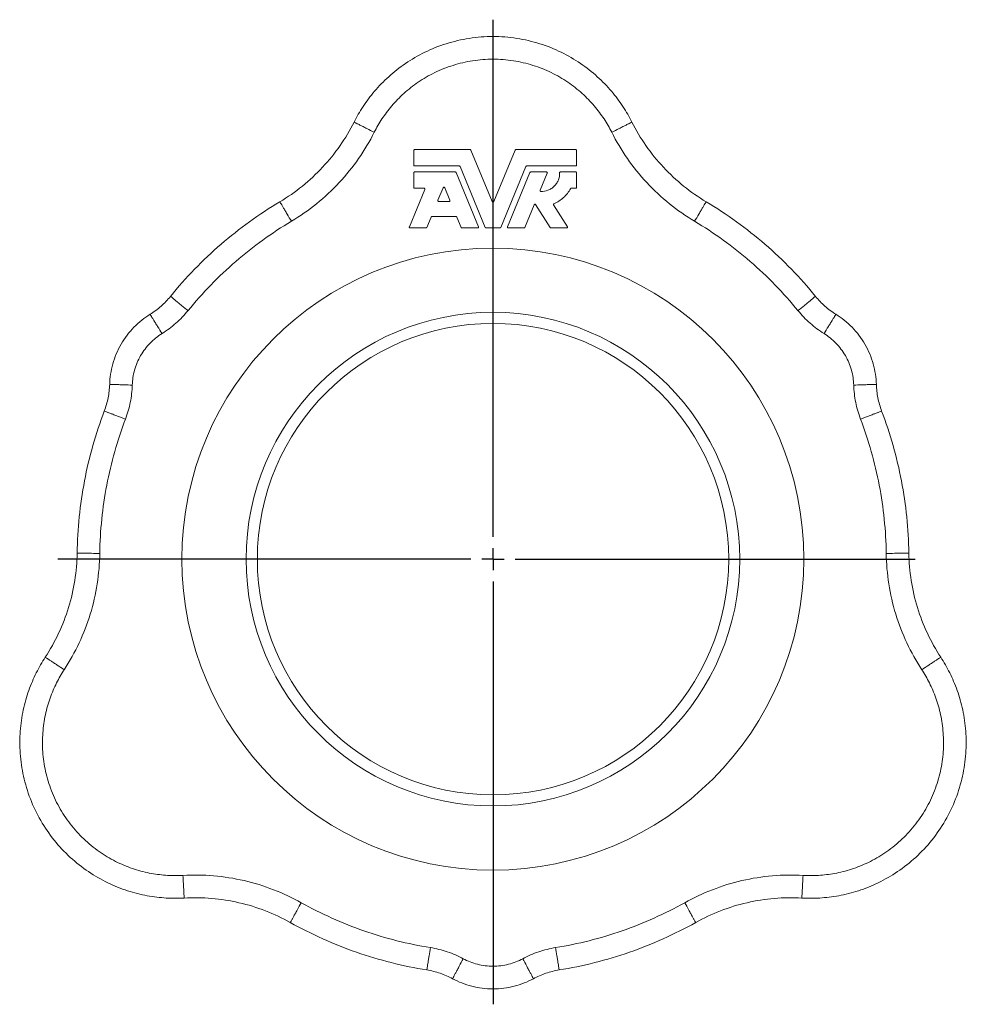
# Model space of a CAD drawing. Header units: millimetres. Extents: x 158 to 728, y 55 to 548.
# Tile 6 of 6: x 515 to 728, y 326 to 548. Entities that reach past the tile are written whole.
import ezdxf

# ---------------------------------------------------------------- set-up
doc = ezdxf.new("R2010")
doc.units = ezdxf.units.MM
doc.layers.add('FORMAT', color=7, linetype='Continuous')

# ---------------------------------------------------------------- blocks, each defined once
blk = doc.blocks.new('SW_CENTERMARKSYMBOL_0')
at = {"layer": 'FORMAT', "color": 0}
for p, q in [((0, 5), (0, 121.3)), ((0, 0), (0, 2.5)), ((-5, 0), (-97.83, 0)), ((0, 0), (-2.5, 0)), ((0, 0), (0, -2.5)), ((0, 0), (2.5, 0)), ((5, 0), (94.9, 0)), ((0, -5), (0, -100.11))]:
    blk.add_line(p, q, dxfattribs=at)

msp = doc.modelspace()

# ---------------------------------------------------------------- linework, layer by layer
at = {"color": 7, "linetype": 'Continuous', "lineweight": 15}
for p, q in [((603.88, 515), (603.88, 518.3)), ((604.06, 518.49), (616.58, 518.49)), ((616.75, 518.37), (621.54, 506.81)), ((621.87, 506.81), (626.66, 518.37)), ((626.83, 518.49), (640.34, 518.49)), ((640.52, 518.3), (640.52, 515)), ((614.13, 514.82), (604.06, 514.82)), ((619.98, 501), (614.3, 514.71)), ((629.11, 514.71), (623.44, 501)), ((640.34, 514.82), (629.28, 514.82)), ((603.88, 509.98), (603.88, 513.28)), ((604.06, 513.47), (613.23, 513.47)), ((613.4, 513.35), (618.45, 501.14)), ((624.96, 501.14), (630.01, 513.35)), ((630.18, 513.47), (633.75, 513.47)), ((633.92, 513.21), (632.32, 509.35)), ((636.86, 513.47), (640.34, 513.47)), ((640.52, 513.28), (640.52, 509.98)), ((602.9, 501.14), (606.38, 509.55)), ((606.21, 509.8), (604.06, 509.8)), ((609.33, 507.1), (610.51, 509.94)), ((610.85, 509.94), (612.02, 507.1)), ((640.34, 509.8), (639.29, 509.8)), ((611.85, 506.85), (609.5, 506.85)), ((630.97, 506.09), (628.87, 501)), ((634.58, 500.97), (631.3, 506.12)), ((635.34, 506.07), (638.46, 501.17)), ((607.78, 503.34), (606.81, 501)), ((613.41, 503.45), (607.95, 503.45)), ((614.55, 501), (613.58, 503.34)), ((606.64, 500.89), (603.07, 500.89)), ((618.28, 500.89), (614.71, 500.89)), ((623.27, 500.89), (620.15, 500.89)), ((628.7, 500.89), (625.13, 500.89)), ((638.3, 500.89), (634.73, 500.89))]:
    msp.add_line(p, q, dxfattribs=at)
for centre, radius in [((621.68, 426.41), 69.93), ((621.69, 426.41), 55.5), ((621.71, 426.41), 53)]:
    msp.add_circle(centre, radius, dxfattribs=at)
for points, knots in [([(652.95, 524.69), (652.36, 525.85), (651.69, 527.02), (650.16, 529.35), (649.3, 530.5), (647.38, 532.76), (646.32, 533.85), (644, 535.95), (642.73, 536.95), (640.02, 538.79), (638.57, 539.64), (635.51, 541.13), (633.9, 541.78), (630.55, 542.83), (628.82, 543.24), (625.29, 543.79), (623.5, 543.93), (619.91, 543.93), (618.12, 543.79), (614.59, 543.24), (612.86, 542.83), (609.51, 541.78), (607.9, 541.13), (604.84, 539.64), (603.39, 538.79), (600.68, 536.95), (599.42, 535.95), (597.09, 533.85), (596.03, 532.76), (594.11, 530.5), (593.25, 529.35), (591.72, 527.02), (591.05, 525.85), (590.46, 524.69)], [0, 0, 0, 0, 0.0625, 0.0625, 0.125, 0.125, 0.1875, 0.1875, 0.25, 0.25, 0.3125, 0.3125, 0.375, 0.375, 0.4375, 0.4375, 0.5, 0.5, 0.5625, 0.5625, 0.625, 0.625, 0.6875, 0.6875, 0.75, 0.75, 0.8125, 0.8125, 0.875, 0.875, 0.9375, 0.9375, 1, 1, 1, 1]), ([(590.46, 524.69), (589.55, 522.87), (588.49, 521.09), (586.12, 517.69), (584.81, 516.07), (581.97, 513.02), (580.45, 511.6), (577.22, 508.99), (575.53, 507.81), (573.77, 506.77)], [0, 0, 0, 0, 0.25, 0.25, 0.5, 0.5, 0.75, 0.75, 1, 1, 1, 1]), ([(652.95, 524.69), (653.87, 522.87), (654.92, 521.09), (657.29, 517.69), (658.6, 516.07), (661.44, 513.02), (662.97, 511.6), (666.19, 508.99), (667.89, 507.81), (669.64, 506.77)], [0, 0, 0, 0, 0.25, 0.25, 0.5, 0.5, 0.75, 0.75, 1, 1, 1, 1]), ([(604.06, 518.49), (604.02, 518.49), (603.97, 518.47), (603.89, 518.4), (603.88, 518.35), (603.88, 518.3)], [0, 0, 0, 0, 0.5, 0.5, 1, 1, 1, 1]), ([(616.75, 518.37), (616.74, 518.41), (616.71, 518.44), (616.65, 518.48), (616.61, 518.49), (616.58, 518.49)], [0, 0, 0, 0, 0.5, 0.5, 1, 1, 1, 1]), ([(626.83, 518.49), (626.8, 518.49), (626.76, 518.48), (626.7, 518.44), (626.67, 518.41), (626.66, 518.37)], [0, 0, 0, 0, 0.5, 0.5, 1, 1, 1, 1]), ([(640.52, 518.3), (640.52, 518.35), (640.51, 518.4), (640.43, 518.47), (640.38, 518.49), (640.34, 518.49)], [0, 0, 0, 0, 0.5, 0.5, 1, 1, 1, 1]), ([(603.88, 515), (603.88, 514.96), (603.89, 514.91), (603.97, 514.84), (604.02, 514.82), (604.06, 514.82)], [0, 0, 0, 0, 0.5, 0.5, 1, 1, 1, 1]), ([(614.3, 514.71), (614.29, 514.74), (614.26, 514.77), (614.2, 514.81), (614.17, 514.82), (614.13, 514.82)], [0, 0, 0, 0, 0.5, 0.5, 1, 1, 1, 1]), ([(629.28, 514.82), (629.25, 514.82), (629.21, 514.81), (629.15, 514.77), (629.12, 514.74), (629.11, 514.71)], [0, 0, 0, 0, 0.5, 0.5, 1, 1, 1, 1]), ([(640.34, 514.82), (640.38, 514.82), (640.43, 514.84), (640.51, 514.91), (640.52, 514.96), (640.52, 515)], [0, 0, 0, 0, 0.5, 0.5, 1, 1, 1, 1]), ([(604.06, 513.47), (604.02, 513.47), (603.97, 513.45), (603.89, 513.38), (603.88, 513.33), (603.88, 513.28)], [0, 0, 0, 0, 0.5, 0.5, 1, 1, 1, 1]), ([(613.4, 513.35), (613.38, 513.39), (613.36, 513.42), (613.3, 513.46), (613.26, 513.47), (613.23, 513.47)], [0, 0, 0, 0, 0.5, 0.5, 1, 1, 1, 1]), ([(630.18, 513.47), (630.15, 513.47), (630.11, 513.46), (630.05, 513.42), (630.03, 513.39), (630.01, 513.35)], [0, 0, 0, 0, 0.5, 0.5, 1, 1, 1, 1]), ([(632.48, 509.1), (632.98, 509.08), (633.52, 509.15), (634.3, 509.44), (634.56, 509.57), (635.05, 509.88), (635.28, 510.06), (635.7, 510.48), (635.88, 510.71), (636.2, 511.2), (636.33, 511.46), (636.62, 512.25), (636.69, 512.78), (636.67, 513.28)], [0, 0, 0, 0, 0.25, 0.25, 0.375, 0.375, 0.5, 0.5, 0.625, 0.625, 0.75, 0.75, 1, 1, 1, 1]), ([(633.92, 513.21), (633.93, 513.24), (633.94, 513.27), (633.93, 513.33), (633.92, 513.36), (633.89, 513.41), (633.86, 513.44), (633.81, 513.46), (633.78, 513.47), (633.75, 513.47)], [0, 0, 0, 0, 0.25, 0.25, 0.5, 0.5, 0.75, 0.75, 1, 1, 1, 1]), ([(636.86, 513.47), (636.81, 513.47), (636.76, 513.45), (636.69, 513.37), (636.67, 513.32), (636.67, 513.28)], [0, 0, 0, 0, 0.5, 0.5, 1, 1, 1, 1]), ([(640.52, 513.28), (640.52, 513.33), (640.51, 513.38), (640.43, 513.45), (640.38, 513.47), (640.34, 513.47)], [0, 0, 0, 0, 0.5, 0.5, 1, 1, 1, 1]), ([(603.88, 509.98), (603.88, 509.94), (603.89, 509.89), (603.97, 509.82), (604.02, 509.8), (604.06, 509.8)], [0, 0, 0, 0, 0.5, 0.5, 1, 1, 1, 1]), ([(606.38, 509.55), (606.39, 509.57), (606.4, 509.6), (606.39, 509.66), (606.38, 509.69), (606.35, 509.75), (606.32, 509.77), (606.27, 509.8), (606.24, 509.8), (606.21, 509.8)], [0, 0, 0, 0, 0.25, 0.25, 0.5, 0.5, 0.75, 0.75, 1, 1, 1, 1]), ([(610.85, 509.94), (610.84, 509.96), (610.82, 509.99), (610.76, 510.03), (610.72, 510.05), (610.64, 510.05), (610.6, 510.03), (610.54, 509.99), (610.52, 509.96), (610.51, 509.94)], [0, 0, 0, 0, 0.25, 0.25, 0.5, 0.5, 0.75, 0.75, 1, 1, 1, 1]), ([(632.32, 509.35), (632.31, 509.33), (632.31, 509.3), (632.31, 509.24), (632.32, 509.21), (632.35, 509.15), (632.38, 509.13), (632.43, 509.1), (632.46, 509.1), (632.48, 509.1)], [0, 0, 0, 0, 0.25, 0.25, 0.5, 0.5, 0.75, 0.75, 1, 1, 1, 1]), ([(635.42, 506.34), (636.19, 506.66), (636.93, 507.12), (638.21, 508.27), (638.74, 508.97), (639.13, 509.7)], [0, 0, 0, 0, 0.5, 0.5, 1, 1, 1, 1]), ([(639.29, 509.8), (639.26, 509.8), (639.22, 509.79), (639.17, 509.76), (639.14, 509.73), (639.13, 509.7)], [0, 0, 0, 0, 0.5, 0.5, 1, 1, 1, 1]), ([(640.34, 509.8), (640.38, 509.8), (640.43, 509.82), (640.51, 509.89), (640.52, 509.94), (640.52, 509.98)], [0, 0, 0, 0, 0.5, 0.5, 1, 1, 1, 1]), ([(609.33, 507.1), (609.32, 507.08), (609.32, 507.05), (609.32, 506.99), (609.33, 506.95), (609.37, 506.9), (609.39, 506.88), (609.45, 506.85), (609.48, 506.85), (609.5, 506.85)], [0, 0, 0, 0, 0.25, 0.25, 0.5, 0.5, 0.75, 0.75, 1, 1, 1, 1]), ([(611.85, 506.85), (611.88, 506.85), (611.91, 506.85), (611.96, 506.88), (611.99, 506.9), (612.02, 506.95), (612.03, 506.99), (612.04, 507.05), (612.03, 507.08), (612.02, 507.1)], [0, 0, 0, 0, 0.25, 0.25, 0.5, 0.5, 0.75, 0.75, 1, 1, 1, 1]), ([(573.77, 506.77), (569.12, 503.99), (564.68, 500.78), (556.41, 493.64), (552.6, 489.7), (549.18, 485.5)], [0, 0, 0, 0, 0.5, 0.5, 1, 1, 1, 1]), ([(621.54, 506.81), (621.55, 506.79), (621.57, 506.76), (621.62, 506.71), (621.66, 506.7), (621.75, 506.7), (621.79, 506.71), (621.85, 506.76), (621.86, 506.79), (621.87, 506.81)], [0, 0, 0, 0, 0.25, 0.25, 0.5, 0.5, 0.75, 0.75, 1, 1, 1, 1]), ([(631.3, 506.12), (631.28, 506.15), (631.26, 506.17), (631.2, 506.2), (631.16, 506.21), (631.09, 506.2), (631.06, 506.19), (631, 506.15), (630.99, 506.12), (630.97, 506.09)], [0, 0, 0, 0, 0.25, 0.25, 0.5, 0.5, 0.75, 0.75, 1, 1, 1, 1]), ([(635.42, 506.34), (635.38, 506.32), (635.33, 506.28), (635.3, 506.17), (635.31, 506.11), (635.34, 506.07)], [0, 0, 0, 0, 0.5, 0.5, 1, 1, 1, 1]), ([(669.64, 506.77), (674.29, 503.99), (678.74, 500.78), (687, 493.64), (690.81, 489.7), (694.23, 485.5)], [0, 0, 0, 0, 0.5, 0.5, 1, 1, 1, 1]), ([(607.95, 503.45), (607.91, 503.45), (607.88, 503.44), (607.81, 503.4), (607.79, 503.37), (607.78, 503.34)], [0, 0, 0, 0, 0.5, 0.5, 1, 1, 1, 1]), ([(613.58, 503.34), (613.56, 503.37), (613.54, 503.4), (613.48, 503.44), (613.44, 503.45), (613.41, 503.45)], [0, 0, 0, 0, 0.5, 0.5, 1, 1, 1, 1]), ([(602.9, 501.14), (602.89, 501.12), (602.88, 501.09), (602.89, 501.03), (602.9, 501), (602.94, 500.94), (602.96, 500.92), (603.02, 500.89), (603.04, 500.89), (603.07, 500.89)], [0, 0, 0, 0, 0.25, 0.25, 0.5, 0.5, 0.75, 0.75, 1, 1, 1, 1]), ([(606.64, 500.89), (606.67, 500.89), (606.71, 500.9), (606.77, 500.94), (606.8, 500.97), (606.81, 501)], [0, 0, 0, 0, 0.5, 0.5, 1, 1, 1, 1]), ([(614.55, 501), (614.56, 500.97), (614.58, 500.94), (614.64, 500.9), (614.68, 500.89), (614.71, 500.89)], [0, 0, 0, 0, 0.5, 0.5, 1, 1, 1, 1]), ([(618.28, 500.89), (618.31, 500.89), (618.34, 500.89), (618.39, 500.92), (618.42, 500.94), (618.46, 501), (618.47, 501.03), (618.47, 501.09), (618.46, 501.12), (618.45, 501.14)], [0, 0, 0, 0, 0.25, 0.25, 0.5, 0.5, 0.75, 0.75, 1, 1, 1, 1]), ([(619.98, 501), (619.99, 500.97), (620.01, 500.94), (620.07, 500.9), (620.11, 500.89), (620.15, 500.89)], [0, 0, 0, 0, 0.5, 0.5, 1, 1, 1, 1]), ([(623.27, 500.89), (623.3, 500.89), (623.34, 500.9), (623.4, 500.94), (623.42, 500.97), (623.44, 501)], [0, 0, 0, 0, 0.5, 0.5, 1, 1, 1, 1]), ([(624.96, 501.14), (624.95, 501.12), (624.94, 501.09), (624.95, 501.03), (624.96, 501), (624.99, 500.94), (625.02, 500.92), (625.07, 500.89), (625.1, 500.89), (625.13, 500.89)], [0, 0, 0, 0, 0.25, 0.25, 0.5, 0.5, 0.75, 0.75, 1, 1, 1, 1]), ([(628.7, 500.89), (628.73, 500.89), (628.77, 500.9), (628.83, 500.94), (628.85, 500.97), (628.87, 501)], [0, 0, 0, 0, 0.5, 0.5, 1, 1, 1, 1]), ([(634.58, 500.97), (634.59, 500.95), (634.62, 500.93), (634.67, 500.89), (634.7, 500.89), (634.73, 500.89)], [0, 0, 0, 0, 0.5, 0.5, 1, 1, 1, 1]), ([(638.3, 500.89), (638.33, 500.89), (638.36, 500.89), (638.42, 500.93), (638.45, 500.95), (638.48, 501.01), (638.49, 501.05), (638.48, 501.12), (638.47, 501.15), (638.46, 501.17)], [0, 0, 0, 0, 0.25, 0.25, 0.5, 0.5, 0.75, 0.75, 1, 1, 1, 1]), ([(549.18, 485.5), (548.53, 484.71), (547.82, 483.97), (546.28, 482.61), (545.45, 482), (544.59, 481.46)], [0, 0, 0, 0, 0.5, 0.5, 1, 1, 1, 1]), ([(694.23, 485.5), (694.88, 484.71), (695.59, 483.97), (697.13, 482.61), (697.96, 482), (698.83, 481.46)], [0, 0, 0, 0, 0.5, 0.5, 1, 1, 1, 1]), ([(544.59, 481.46), (543.3, 480.66), (542.07, 479.69), (539.85, 477.42), (538.87, 476.13), (537.26, 473.33), (536.63, 471.84), (535.77, 468.78), (535.54, 467.23), (535.5, 465.71)], [0, 0, 0, 0, 0.25, 0.25, 0.5, 0.5, 0.75, 0.75, 1, 1, 1, 1]), ([(698.83, 481.46), (700.11, 480.66), (701.35, 479.69), (703.56, 477.42), (704.54, 476.13), (706.16, 473.33), (706.78, 471.84), (707.64, 468.78), (707.87, 467.23), (707.92, 465.71)], [0, 0, 0, 0, 0.25, 0.25, 0.5, 0.5, 0.75, 0.75, 1, 1, 1, 1]), ([(534.3, 459.71), (534.66, 460.66), (534.94, 461.65), (535.35, 463.67), (535.46, 464.69), (535.5, 465.71)], [0, 0, 0, 0, 0.5, 0.5, 1, 1, 1, 1]), ([(709.11, 459.71), (708.75, 460.66), (708.47, 461.65), (708.06, 463.67), (707.95, 464.69), (707.92, 465.71)], [0, 0, 0, 0, 0.5, 0.5, 1, 1, 1, 1]), ([(528.18, 427.77), (528.26, 433.19), (528.82, 438.64), (530.87, 449.37), (532.37, 454.65), (534.3, 459.71)], [0, 0, 0, 0, 0.5, 0.5, 1, 1, 1, 1]), ([(715.23, 427.77), (715.15, 433.19), (714.59, 438.64), (712.54, 449.37), (711.04, 454.65), (709.11, 459.71)], [0, 0, 0, 0, 0.5, 0.5, 1, 1, 1, 1]), ([(521.02, 404.34), (522.13, 406.05), (523.14, 407.85), (524.91, 411.61), (525.66, 413.55), (526.88, 417.54), (527.34, 419.57), (527.98, 423.67), (528.16, 425.73), (528.18, 427.77)], [0, 0, 0, 0, 0.25, 0.25, 0.5, 0.5, 0.75, 0.75, 1, 1, 1, 1]), ([(722.39, 404.34), (721.28, 406.05), (720.27, 407.85), (718.51, 411.61), (717.75, 413.55), (716.54, 417.54), (716.07, 419.57), (715.43, 423.67), (715.26, 425.73), (715.23, 427.77)], [0, 0, 0, 0, 0.25, 0.25, 0.5, 0.5, 0.75, 0.75, 1, 1, 1, 1]), ([(521.02, 404.34), (520.3, 403.25), (519.63, 402.09), (518.38, 399.6), (517.81, 398.27), (516.82, 395.49), (516.4, 394.02), (515.75, 390.96), (515.51, 389.37), (515.27, 386.1), (515.27, 384.41), (515.5, 381.01), (515.75, 379.29), (516.51, 375.87), (517.02, 374.16), (518.31, 370.84), (519.09, 369.21), (520.89, 366.1), (521.9, 364.62), (524.14, 361.83), (525.36, 360.54), (527.94, 358.17), (529.31, 357.09), (532.13, 355.19), (533.59, 354.35), (536.54, 352.92), (538.04, 352.33), (541.01, 351.37), (542.49, 351), (545.4, 350.46), (546.83, 350.29), (549.61, 350.13), (550.96, 350.13), (552.26, 350.2)], [0, 0, 0, 0, 0.0625, 0.0625, 0.125, 0.125, 0.1875, 0.1875, 0.25, 0.25, 0.3125, 0.3125, 0.375, 0.375, 0.4375, 0.4375, 0.5, 0.5, 0.5625, 0.5625, 0.625, 0.625, 0.6875, 0.6875, 0.75, 0.75, 0.8125, 0.8125, 0.875, 0.875, 0.9375, 0.9375, 1, 1, 1, 1]), ([(691.15, 350.2), (692.45, 350.13), (693.8, 350.13), (696.58, 350.29), (698.01, 350.46), (700.92, 351), (702.4, 351.37), (705.37, 352.33), (706.87, 352.92), (709.82, 354.35), (711.28, 355.19), (714.1, 357.09), (715.47, 358.17), (718.05, 360.54), (719.27, 361.83), (721.51, 364.62), (722.53, 366.1), (724.32, 369.21), (725.1, 370.84), (726.39, 374.16), (726.9, 375.87), (727.66, 379.29), (727.91, 381.01), (728.15, 384.41), (728.14, 386.1), (727.9, 389.37), (727.66, 390.96), (727.01, 394.02), (726.59, 395.49), (725.6, 398.27), (725.03, 399.6), (723.78, 402.09), (723.11, 403.25), (722.39, 404.34)], [0, 0, 0, 0, 0.0625, 0.0625, 0.125, 0.125, 0.1875, 0.1875, 0.25, 0.25, 0.3125, 0.3125, 0.375, 0.375, 0.4375, 0.4375, 0.5, 0.5, 0.5625, 0.5625, 0.625, 0.625, 0.6875, 0.6875, 0.75, 0.75, 0.8125, 0.8125, 0.875, 0.875, 0.9375, 0.9375, 1, 1, 1, 1]), ([(552.26, 350.2), (554.29, 350.32), (556.36, 350.29), (560.49, 349.94), (562.55, 349.62), (566.61, 348.68), (568.6, 348.07), (572.47, 346.58), (574.34, 345.7), (576.12, 344.7)], [0, 0, 0, 0, 0.25, 0.25, 0.5, 0.5, 0.75, 0.75, 1, 1, 1, 1]), ([(691.15, 350.2), (689.12, 350.32), (687.05, 350.29), (682.92, 349.94), (680.86, 349.62), (676.8, 348.68), (674.81, 348.07), (670.94, 346.58), (669.08, 345.7), (667.29, 344.7)], [0, 0, 0, 0, 0.25, 0.25, 0.5, 0.5, 0.75, 0.75, 1, 1, 1, 1]), ([(576.12, 344.7), (580.85, 342.06), (585.85, 339.81), (596.16, 336.23), (601.47, 334.89), (606.82, 334.03)], [0, 0, 0, 0, 0.5, 0.5, 1, 1, 1, 1]), ([(667.29, 344.7), (662.56, 342.06), (657.56, 339.81), (647.25, 336.23), (641.94, 334.89), (636.59, 334.03)], [0, 0, 0, 0, 0.5, 0.5, 1, 1, 1, 1]), ([(606.82, 334.03), (607.83, 333.86), (608.83, 333.62), (610.77, 332.96), (611.72, 332.55), (612.62, 332.07)], [0, 0, 0, 0, 0.5, 0.5, 1, 1, 1, 1]), ([(636.59, 334.03), (635.58, 333.86), (634.58, 333.62), (632.64, 332.96), (631.69, 332.55), (630.8, 332.07)], [0, 0, 0, 0, 0.5, 0.5, 1, 1, 1, 1]), ([(630.8, 332.07), (629.46, 331.35), (628, 330.77), (624.93, 329.99), (623.32, 329.78), (620.09, 329.78), (618.48, 329.99), (615.41, 330.77), (613.95, 331.35), (612.62, 332.07)], [0, 0, 0, 0, 0.25, 0.25, 0.5, 0.5, 0.75, 0.75, 1, 1, 1, 1])]:
    msp.add_open_spline(points, degree=3, knots=knots, dxfattribs=at)
at = {"color": 8, "linetype": 'Continuous', "lineweight": 0}
for points, knots in [([(648.4, 522.4), (647.9, 523.39), (647.33, 524.39), (646.02, 526.38), (645.28, 527.36), (643.64, 529.29), (642.74, 530.23), (640.75, 532.02), (639.68, 532.87), (637.36, 534.45), (636.12, 535.17), (633.5, 536.45), (632.12, 537), (629.27, 537.9), (627.79, 538.25), (624.77, 538.72), (623.24, 538.83), (620.17, 538.83), (618.64, 538.72), (615.62, 538.25), (614.15, 537.9), (611.29, 537), (609.91, 536.45), (607.29, 535.17), (606.05, 534.45), (603.73, 532.87), (602.66, 532.02), (600.67, 530.23), (599.77, 529.29), (598.13, 527.36), (597.39, 526.38), (596.08, 524.39), (595.51, 523.39), (595.01, 522.4)], [0, 0, 0, 0, 0.0625, 0.0625, 0.125, 0.125, 0.1875, 0.1875, 0.25, 0.25, 0.3125, 0.3125, 0.375, 0.375, 0.4375, 0.4375, 0.5, 0.5, 0.5625, 0.5625, 0.625, 0.625, 0.6875, 0.6875, 0.75, 0.75, 0.8125, 0.8125, 0.875, 0.875, 0.9375, 0.9375, 1, 1, 1, 1]), ([(595.01, 522.4), (594.47, 522.67), (593.89, 522.96), (593.05, 523.39), (592.77, 523.53), (592.25, 523.79), (592, 523.91), (591.56, 524.14), (591.36, 524.24), (591.02, 524.41), (590.88, 524.48), (590.55, 524.65), (590.46, 524.69), (590.46, 524.69)], [0, 0, 0, 0, 0.25, 0.25, 0.375, 0.375, 0.5, 0.5, 0.625, 0.625, 0.75, 0.75, 1, 1, 1, 1]), ([(648.4, 522.4), (648.94, 522.67), (649.52, 522.96), (650.36, 523.39), (650.64, 523.53), (651.16, 523.79), (651.41, 523.91), (651.85, 524.14), (652.05, 524.24), (652.39, 524.41), (652.53, 524.48), (652.86, 524.65), (652.95, 524.69), (652.95, 524.69)], [0, 0, 0, 0, 0.25, 0.25, 0.375, 0.375, 0.5, 0.5, 0.625, 0.625, 0.75, 0.75, 1, 1, 1, 1]), ([(576.38, 502.4), (578.34, 503.56), (580.23, 504.88), (583.83, 507.78), (585.53, 509.37), (588.7, 512.77), (590.16, 514.58), (592.8, 518.38), (593.98, 520.36), (595.01, 522.4)], [0, 0, 0, 0, 0.25, 0.25, 0.5, 0.5, 0.75, 0.75, 1, 1, 1, 1]), ([(667.03, 502.4), (665.07, 503.56), (663.18, 504.88), (659.58, 507.78), (657.88, 509.37), (654.71, 512.77), (653.25, 514.58), (650.61, 518.38), (649.43, 520.36), (648.4, 522.4)], [0, 0, 0, 0, 0.25, 0.25, 0.5, 0.5, 0.75, 0.75, 1, 1, 1, 1]), ([(576.38, 502.4), (576.07, 502.91), (575.74, 503.47), (575.26, 504.28), (575.1, 504.55), (574.8, 505.05), (574.66, 505.29), (574.4, 505.72), (574.29, 505.91), (574.09, 506.23), (574.01, 506.37), (573.82, 506.68), (573.77, 506.77), (573.77, 506.77)], [0, 0, 0, 0, 0.25, 0.25, 0.375, 0.375, 0.5, 0.5, 0.625, 0.625, 0.75, 0.75, 1, 1, 1, 1]), ([(667.03, 502.4), (667.34, 502.91), (667.67, 503.47), (668.16, 504.28), (668.31, 504.55), (668.61, 505.05), (668.75, 505.29), (669.01, 505.72), (669.12, 505.91), (669.32, 506.23), (669.4, 506.37), (669.59, 506.68), (669.64, 506.77), (669.64, 506.77)], [0, 0, 0, 0, 0.25, 0.25, 0.375, 0.375, 0.5, 0.5, 0.625, 0.625, 0.75, 0.75, 1, 1, 1, 1]), ([(576.38, 502.4), (571.98, 499.77), (567.78, 496.74), (559.97, 489.98), (556.36, 486.26), (553.13, 482.29)], [0, 0, 0, 0, 0.5, 0.5, 1, 1, 1, 1]), ([(667.03, 502.4), (671.43, 499.77), (675.63, 496.74), (683.44, 489.98), (687.05, 486.26), (690.29, 482.29)], [0, 0, 0, 0, 0.5, 0.5, 1, 1, 1, 1]), ([(553.13, 482.29), (552.66, 482.67), (552.15, 483.08), (551.42, 483.67), (551.18, 483.87), (550.73, 484.24), (550.52, 484.41), (550.13, 484.73), (549.96, 484.87), (549.66, 485.11), (549.54, 485.21), (549.26, 485.44), (549.17, 485.5), (549.18, 485.5)], [0, 0, 0, 0, 0.25, 0.25, 0.375, 0.375, 0.5, 0.5, 0.625, 0.625, 0.75, 0.75, 1, 1, 1, 1]), ([(690.29, 482.29), (690.75, 482.67), (691.26, 483.08), (691.99, 483.67), (692.23, 483.87), (692.68, 484.24), (692.9, 484.41), (693.28, 484.73), (693.45, 484.87), (693.75, 485.11), (693.87, 485.21), (694.16, 485.44), (694.24, 485.5), (694.23, 485.5)], [0, 0, 0, 0, 0.25, 0.25, 0.375, 0.375, 0.5, 0.5, 0.625, 0.625, 0.75, 0.75, 1, 1, 1, 1]), ([(547.27, 477.13), (546.95, 477.65), (546.61, 478.2), (546.11, 479), (545.95, 479.27), (545.64, 479.76), (545.49, 480), (545.23, 480.42), (545.11, 480.61), (544.91, 480.93), (544.83, 481.07), (544.64, 481.38), (544.58, 481.47), (544.59, 481.46)], [0, 0, 0, 0, 0.25, 0.25, 0.375, 0.375, 0.5, 0.5, 0.625, 0.625, 0.75, 0.75, 1, 1, 1, 1]), ([(547.27, 477.13), (548.37, 477.82), (549.43, 478.6), (551.39, 480.33), (552.3, 481.28), (553.13, 482.29)], [0, 0, 0, 0, 0.5, 0.5, 1, 1, 1, 1]), ([(696.15, 477.13), (695.04, 477.82), (693.98, 478.6), (692.02, 480.33), (691.11, 481.28), (690.29, 482.29)], [0, 0, 0, 0, 0.5, 0.5, 1, 1, 1, 1]), ([(696.15, 477.13), (696.46, 477.65), (696.81, 478.2), (697.3, 479), (697.47, 479.27), (697.77, 479.76), (697.92, 480), (698.18, 480.42), (698.3, 480.61), (698.5, 480.93), (698.58, 481.07), (698.77, 481.38), (698.83, 481.47), (698.83, 481.46)], [0, 0, 0, 0, 0.25, 0.25, 0.375, 0.375, 0.5, 0.5, 0.625, 0.625, 0.75, 0.75, 1, 1, 1, 1]), ([(547.27, 477.13), (546.32, 476.55), (545.41, 475.83), (543.78, 474.16), (543.06, 473.21), (541.88, 471.16), (541.42, 470.06), (540.79, 467.81), (540.62, 466.67), (540.58, 465.55)], [0, 0, 0, 0, 0.25, 0.25, 0.5, 0.5, 0.75, 0.75, 1, 1, 1, 1]), ([(696.15, 477.13), (697.09, 476.55), (698, 475.83), (699.63, 474.16), (700.35, 473.21), (701.53, 471.16), (702, 470.06), (702.63, 467.81), (702.79, 466.67), (702.83, 465.55)], [0, 0, 0, 0, 0.25, 0.25, 0.5, 0.5, 0.75, 0.75, 1, 1, 1, 1]), ([(540.58, 465.55), (539.98, 465.57), (539.33, 465.59), (538.39, 465.62), (538.08, 465.63), (537.49, 465.65), (537.22, 465.66), (536.72, 465.67), (536.5, 465.68), (536.12, 465.69), (535.96, 465.7), (535.59, 465.71), (535.49, 465.71), (535.5, 465.71)], [0, 0, 0, 0, 0.25, 0.25, 0.375, 0.375, 0.5, 0.5, 0.625, 0.625, 0.75, 0.75, 1, 1, 1, 1]), ([(540.58, 465.55), (540.54, 464.25), (540.39, 462.95), (539.88, 460.38), (539.52, 459.12), (539.05, 457.9)], [0, 0, 0, 0, 0.5, 0.5, 1, 1, 1, 1]), ([(702.83, 465.55), (703.43, 465.57), (704.08, 465.59), (705.02, 465.62), (705.33, 465.63), (705.92, 465.65), (706.19, 465.66), (706.69, 465.67), (706.91, 465.68), (707.29, 465.69), (707.45, 465.7), (707.82, 465.71), (707.92, 465.71), (707.92, 465.71)], [0, 0, 0, 0, 0.25, 0.25, 0.375, 0.375, 0.5, 0.5, 0.625, 0.625, 0.75, 0.75, 1, 1, 1, 1]), ([(702.83, 465.55), (702.87, 464.25), (703.02, 462.95), (703.53, 460.38), (703.9, 459.12), (704.36, 457.9)], [0, 0, 0, 0, 0.5, 0.5, 1, 1, 1, 1]), ([(539.05, 457.9), (538.49, 458.11), (537.88, 458.35), (537, 458.68), (536.71, 458.79), (536.16, 459), (535.91, 459.1), (535.44, 459.28), (535.23, 459.35), (534.88, 459.49), (534.73, 459.55), (534.39, 459.68), (534.29, 459.71), (534.3, 459.71)], [0, 0, 0, 0, 0.25, 0.25, 0.375, 0.375, 0.5, 0.5, 0.625, 0.625, 0.75, 0.75, 1, 1, 1, 1]), ([(704.36, 457.9), (704.92, 458.11), (705.53, 458.35), (706.41, 458.68), (706.7, 458.79), (707.25, 459), (707.5, 459.1), (707.97, 459.28), (708.18, 459.35), (708.53, 459.49), (708.68, 459.55), (709.02, 459.68), (709.12, 459.71), (709.11, 459.71)], [0, 0, 0, 0, 0.25, 0.25, 0.375, 0.375, 0.5, 0.5, 0.625, 0.625, 0.75, 0.75, 1, 1, 1, 1]), ([(533.27, 427.69), (533.35, 432.82), (533.87, 437.98), (535.81, 448.12), (537.23, 453.11), (539.05, 457.9)], [0, 0, 0, 0, 0.5, 0.5, 1, 1, 1, 1]), ([(710.14, 427.69), (710.06, 432.82), (709.54, 437.98), (707.6, 448.12), (706.18, 453.11), (704.36, 457.9)], [0, 0, 0, 0, 0.5, 0.5, 1, 1, 1, 1]), ([(533.27, 427.69), (533.24, 425.42), (533.05, 423.12), (532.33, 418.55), (531.81, 416.28), (530.45, 411.83), (529.61, 409.66), (527.65, 405.47), (526.52, 403.46), (525.28, 401.55)], [0, 0, 0, 0, 0.25, 0.25, 0.5, 0.5, 0.75, 0.75, 1, 1, 1, 1]), ([(533.27, 427.69), (532.67, 427.7), (532.02, 427.71), (531.08, 427.73), (530.77, 427.73), (530.18, 427.74), (529.91, 427.74), (529.41, 427.75), (529.19, 427.75), (528.81, 427.76), (528.65, 427.76), (528.28, 427.77), (528.18, 427.77), (528.18, 427.77)], [0, 0, 0, 0, 0.25, 0.25, 0.375, 0.375, 0.5, 0.5, 0.625, 0.625, 0.75, 0.75, 1, 1, 1, 1]), ([(710.14, 427.69), (710.74, 427.7), (711.39, 427.71), (712.33, 427.73), (712.64, 427.73), (713.23, 427.74), (713.5, 427.74), (714, 427.75), (714.22, 427.75), (714.6, 427.76), (714.76, 427.76), (715.13, 427.77), (715.23, 427.77), (715.23, 427.77)], [0, 0, 0, 0, 0.25, 0.25, 0.375, 0.375, 0.5, 0.5, 0.625, 0.625, 0.75, 0.75, 1, 1, 1, 1]), ([(710.14, 427.69), (710.17, 425.42), (710.36, 423.12), (711.08, 418.55), (711.6, 416.28), (712.96, 411.83), (713.8, 409.66), (715.76, 405.47), (716.89, 403.46), (718.14, 401.55)], [0, 0, 0, 0, 0.25, 0.25, 0.5, 0.5, 0.75, 0.75, 1, 1, 1, 1]), ([(525.28, 401.55), (524.77, 401.88), (524.23, 402.24), (523.44, 402.76), (523.18, 402.93), (522.69, 403.25), (522.46, 403.4), (522.04, 403.67), (521.86, 403.79), (521.54, 404), (521.41, 404.09), (521.1, 404.29), (521.01, 404.35), (521.02, 404.34)], [0, 0, 0, 0, 0.25, 0.25, 0.375, 0.375, 0.5, 0.5, 0.625, 0.625, 0.75, 0.75, 1, 1, 1, 1]), ([(718.14, 401.55), (718.64, 401.88), (719.18, 402.24), (719.97, 402.76), (720.23, 402.93), (720.72, 403.25), (720.95, 403.4), (721.37, 403.67), (721.55, 403.79), (721.87, 404), (722, 404.09), (722.31, 404.29), (722.4, 404.35), (722.39, 404.34)], [0, 0, 0, 0, 0.25, 0.25, 0.375, 0.375, 0.5, 0.5, 0.625, 0.625, 0.75, 0.75, 1, 1, 1, 1]), ([(525.28, 401.55), (524.67, 400.62), (524.09, 399.63), (523.02, 397.5), (522.54, 396.37), (521.69, 393.98), (521.33, 392.73), (520.77, 390.12), (520.57, 388.76), (520.37, 385.96), (520.36, 384.52), (520.56, 381.62), (520.77, 380.15), (521.42, 377.22), (521.86, 375.76), (522.96, 372.92), (523.63, 371.53), (525.16, 368.87), (526.03, 367.6), (527.94, 365.23), (528.98, 364.12), (531.19, 362.09), (532.36, 361.18), (534.77, 359.55), (536.02, 358.83), (538.54, 357.61), (539.82, 357.11), (542.36, 356.28), (543.63, 355.97), (546.11, 355.51), (547.34, 355.37), (549.71, 355.22), (550.86, 355.23), (551.97, 355.29)], [0, 0, 0, 0, 0.0625, 0.0625, 0.125, 0.125, 0.1875, 0.1875, 0.25, 0.25, 0.3125, 0.3125, 0.375, 0.375, 0.4375, 0.4375, 0.5, 0.5, 0.5625, 0.5625, 0.625, 0.625, 0.6875, 0.6875, 0.75, 0.75, 0.8125, 0.8125, 0.875, 0.875, 0.9375, 0.9375, 1, 1, 1, 1]), ([(691.44, 355.29), (692.55, 355.23), (693.7, 355.22), (696.08, 355.37), (697.3, 355.51), (699.78, 355.97), (701.05, 356.28), (703.59, 357.11), (704.87, 357.61), (707.39, 358.83), (708.64, 359.55), (711.05, 361.18), (712.22, 362.09), (714.43, 364.12), (715.47, 365.23), (717.38, 367.6), (718.25, 368.87), (719.78, 371.53), (720.45, 372.92), (721.55, 375.76), (721.99, 377.22), (722.64, 380.15), (722.85, 381.62), (723.05, 384.52), (723.04, 385.96), (722.84, 388.76), (722.64, 390.12), (722.08, 392.73), (721.72, 393.98), (720.87, 396.37), (720.39, 397.5), (719.32, 399.63), (718.75, 400.62), (718.14, 401.55)], [0, 0, 0, 0, 0.0625, 0.0625, 0.125, 0.125, 0.1875, 0.1875, 0.25, 0.25, 0.3125, 0.3125, 0.375, 0.375, 0.4375, 0.4375, 0.5, 0.5, 0.5625, 0.5625, 0.625, 0.625, 0.6875, 0.6875, 0.75, 0.75, 0.8125, 0.8125, 0.875, 0.875, 0.9375, 0.9375, 1, 1, 1, 1]), ([(578.6, 349.15), (576.61, 350.26), (574.52, 351.24), (570.21, 352.91), (567.99, 353.59), (563.46, 354.64), (561.16, 355), (556.55, 355.39), (554.25, 355.42), (551.97, 355.29)], [0, 0, 0, 0, 0.25, 0.25, 0.5, 0.5, 0.75, 0.75, 1, 1, 1, 1]), ([(551.97, 355.29), (552.01, 354.69), (552.04, 354.04), (552.1, 353.09), (552.11, 352.79), (552.15, 352.2), (552.16, 351.93), (552.19, 351.43), (552.2, 351.21), (552.22, 350.83), (552.23, 350.67), (552.25, 350.3), (552.26, 350.2), (552.26, 350.2)], [0, 0, 0, 0, 0.25, 0.25, 0.375, 0.375, 0.5, 0.5, 0.625, 0.625, 0.75, 0.75, 1, 1, 1, 1]), ([(664.81, 349.15), (666.8, 350.26), (668.89, 351.24), (673.2, 352.91), (675.43, 353.59), (679.95, 354.64), (682.25, 355), (686.86, 355.39), (689.17, 355.42), (691.44, 355.29)], [0, 0, 0, 0, 0.25, 0.25, 0.5, 0.5, 0.75, 0.75, 1, 1, 1, 1]), ([(691.44, 355.29), (691.41, 354.69), (691.37, 354.04), (691.32, 353.09), (691.3, 352.79), (691.27, 352.2), (691.25, 351.93), (691.22, 351.43), (691.21, 351.21), (691.19, 350.83), (691.18, 350.67), (691.16, 350.3), (691.15, 350.2), (691.15, 350.2)], [0, 0, 0, 0, 0.25, 0.25, 0.375, 0.375, 0.5, 0.5, 0.625, 0.625, 0.75, 0.75, 1, 1, 1, 1]), ([(578.6, 349.15), (578.3, 348.62), (577.99, 348.06), (577.53, 347.23), (577.38, 346.96), (577.09, 346.45), (576.96, 346.21), (576.71, 345.77), (576.61, 345.58), (576.42, 345.25), (576.34, 345.11), (576.17, 344.79), (576.11, 344.7), (576.12, 344.7)], [0, 0, 0, 0, 0.25, 0.25, 0.375, 0.375, 0.5, 0.5, 0.625, 0.625, 0.75, 0.75, 1, 1, 1, 1]), ([(578.6, 349.15), (583.07, 346.65), (587.8, 344.53), (597.55, 341.13), (602.58, 339.87), (607.63, 339.05)], [0, 0, 0, 0, 0.5, 0.5, 1, 1, 1, 1]), ([(664.81, 349.15), (660.34, 346.65), (655.61, 344.53), (645.86, 341.13), (640.84, 339.87), (635.78, 339.05)], [0, 0, 0, 0, 0.5, 0.5, 1, 1, 1, 1]), ([(664.81, 349.15), (665.11, 348.62), (665.42, 348.06), (665.88, 347.23), (666.03, 346.96), (666.32, 346.45), (666.45, 346.21), (666.7, 345.77), (666.8, 345.58), (666.99, 345.25), (667.07, 345.11), (667.25, 344.79), (667.3, 344.7), (667.29, 344.7)], [0, 0, 0, 0, 0.25, 0.25, 0.375, 0.375, 0.5, 0.5, 0.625, 0.625, 0.75, 0.75, 1, 1, 1, 1]), ([(607.63, 339.05), (607.54, 338.46), (607.43, 337.82), (607.28, 336.88), (607.23, 336.58), (607.14, 336), (607.1, 335.73), (607.02, 335.24), (606.98, 335.02), (606.92, 334.64), (606.9, 334.49), (606.84, 334.13), (606.82, 334.02), (606.82, 334.03)], [0, 0, 0, 0, 0.25, 0.25, 0.375, 0.375, 0.5, 0.5, 0.625, 0.625, 0.75, 0.75, 1, 1, 1, 1]), ([(615.02, 336.55), (613.88, 337.17), (612.67, 337.69), (610.19, 338.53), (608.92, 338.85), (607.63, 339.05)], [0, 0, 0, 0, 0.5, 0.5, 1, 1, 1, 1]), ([(628.39, 336.55), (629.53, 337.17), (630.74, 337.69), (633.22, 338.53), (634.49, 338.85), (635.78, 339.05)], [0, 0, 0, 0, 0.5, 0.5, 1, 1, 1, 1]), ([(635.78, 339.05), (635.87, 338.46), (635.98, 337.82), (636.13, 336.88), (636.18, 336.58), (636.27, 336), (636.31, 335.73), (636.39, 335.24), (636.43, 335.02), (636.49, 334.64), (636.51, 334.49), (636.57, 334.13), (636.59, 334.02), (636.59, 334.03)], [0, 0, 0, 0, 0.25, 0.25, 0.375, 0.375, 0.5, 0.5, 0.625, 0.625, 0.75, 0.75, 1, 1, 1, 1]), ([(615.02, 336.55), (614.74, 336.02), (614.43, 335.45), (613.98, 334.62), (613.84, 334.34), (613.56, 333.83), (613.43, 333.59), (613.2, 333.15), (613.09, 332.95), (612.91, 332.62), (612.84, 332.48), (612.66, 332.15), (612.61, 332.06), (612.62, 332.07)], [0, 0, 0, 0, 0.25, 0.25, 0.375, 0.375, 0.5, 0.5, 0.625, 0.625, 0.75, 0.75, 1, 1, 1, 1]), ([(628.39, 336.55), (627.41, 336.03), (626.33, 335.6), (624.07, 335.02), (622.89, 334.87), (620.52, 334.87), (619.34, 335.02), (617.08, 335.6), (616, 336.03), (615.02, 336.55)], [0, 0, 0, 0, 0.25, 0.25, 0.5, 0.5, 0.75, 0.75, 1, 1, 1, 1]), ([(628.39, 336.55), (628.67, 336.02), (628.98, 335.45), (629.43, 334.62), (629.57, 334.34), (629.85, 333.83), (629.98, 333.59), (630.22, 333.15), (630.32, 332.95), (630.5, 332.62), (630.57, 332.48), (630.75, 332.15), (630.8, 332.06), (630.8, 332.07)], [0, 0, 0, 0, 0.25, 0.25, 0.375, 0.375, 0.5, 0.5, 0.625, 0.625, 0.75, 0.75, 1, 1, 1, 1])]:
    msp.add_open_spline(points, degree=3, knots=knots, dxfattribs=at)

# ---------------------------------------------------------------- block references
at = {"layer": 'FORMAT'}
msp.add_blockref('SW_CENTERMARKSYMBOL_0', (621.71, 426.41), dxfattribs=at)

doc.saveas('drawing.dxf')
